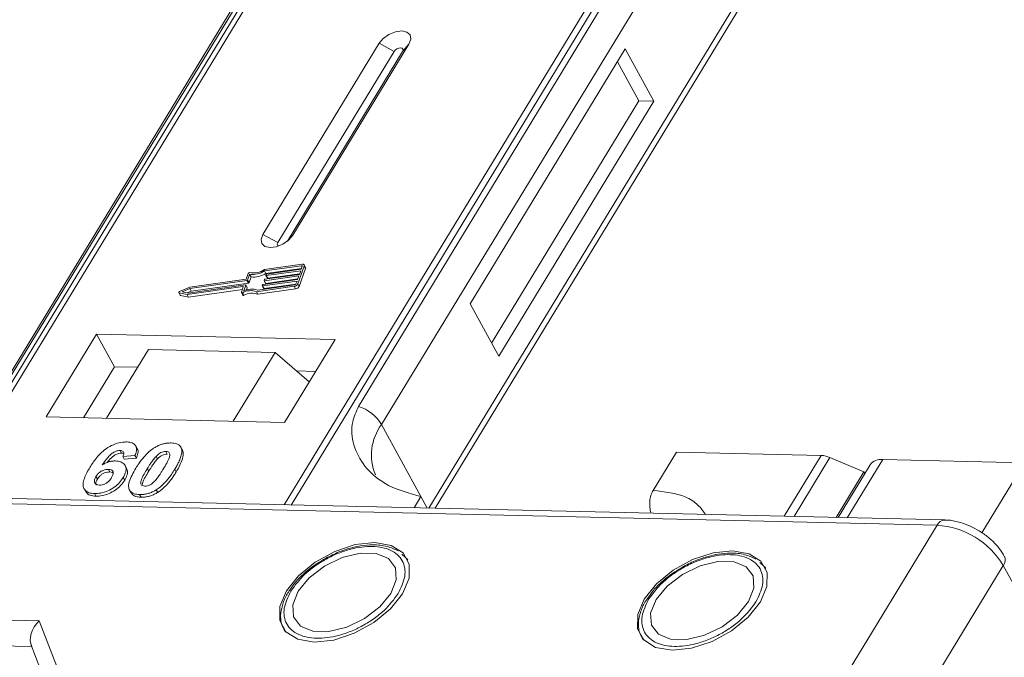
# Model space of a CAD drawing. Header units: millimetres. Extents: x 2205 to 3679, y 833 to 1866.
# Tile 83 of 86: x 3475 to 3522, y 1624 to 1655. Entities that reach past the tile are written whole.
import ezdxf

# ---------------------------------------------------------------- set-up
doc = ezdxf.new("R2010")
doc.units = ezdxf.units.MM

msp = doc.modelspace()

# ---------------------------------------------------------------- linework, layer by layer
at = {"color": 7, "linetype": 'Continuous', "lineweight": 15}
for p, q in [((3492.694, 1667.712), (3470.905, 1631.902)), ((3471.174, 1631.896), (3492.98, 1667.733)), ((3509.197, 1667.361), (3487.391, 1631.524)), ((3487.723, 1631.516), (3509.513, 1667.326)), ((3473.571, 1636.667), (3488.884, 1661.832)), ((3488.669, 1661.646), (3473.356, 1636.48)), ((3506.288, 1661.433), (3490.975, 1636.267)), ((3492.083, 1635.39), (3507.396, 1660.556)), ((3509.637, 1656.458), (3494.368, 1631.364)), ((3494.665, 1631.357), (3509.671, 1656.017)), ((3491.967, 1653.753), (3486.364, 1644.546)), ((3487.801, 1644.513), (3493.403, 1653.72)), ((3491.967, 1653.753), (3492.687, 1653.363)), ((3493.403, 1653.72), (3493.097, 1653.353)), ((3492.687, 1653.363), (3487.085, 1644.156)), ((3487.545, 1644.229), (3493.097, 1653.353)), ((3503.819, 1653.481), (3496.349, 1641.205)), ((3505.198, 1650.959), (3503.819, 1653.481)), ((3504.48, 1650.976), (3503.445, 1652.867)), ((3497.384, 1639.313), (3504.48, 1650.976)), ((3497.729, 1638.683), (3505.198, 1650.959)), ((3505.198, 1650.959), (3504.48, 1650.976)), ((3487.085, 1644.156), (3486.364, 1644.546)), ((3487.801, 1644.513), (3487.612, 1644.287)), ((3488.257, 1643.112), (3486.441, 1642.855)), ((3488.232, 1643.042), (3486.444, 1642.788)), ((3486.513, 1642.662), (3486.444, 1642.788)), ((3486.513, 1642.662), (3488.226, 1642.905)), ((3488.188, 1642.8), (3486.528, 1642.564)), ((3486.554, 1642.635), (3488.214, 1642.871)), ((3488.051, 1642.174), (3488.356, 1643.026)), ((3488.12, 1642.048), (3488.425, 1642.9)), ((3488.125, 1642.622), (3488.188, 1642.8)), ((3488.214, 1642.871), (3488.265, 1643.013)), ((3488.258, 1642.994), (3488.232, 1643.042)), ((3488.424, 1642.954), (3488.355, 1643.081)), ((3488.356, 1643.026), (3488.425, 1642.9)), ((3485.599, 1642.331), (3482.84, 1641.939)), ((3485.556, 1642.392), (3482.847, 1642.008)), ((3485.655, 1642.667), (3485.556, 1642.392)), ((3485.668, 1642.205), (3485.599, 1642.331)), ((3485.727, 1642.626), (3485.629, 1642.352)), ((3485.698, 1642.226), (3485.629, 1642.352)), ((3485.698, 1642.226), (3485.796, 1642.5)), ((3485.796, 1642.5), (3485.727, 1642.626)), ((3486.375, 1642.138), (3488.035, 1642.374)), ((3486.422, 1642.33), (3486.435, 1642.366)), ((3486.423, 1642.321), (3486.492, 1642.195)), ((3488.099, 1642.552), (3486.439, 1642.316)), ((3486.508, 1642.19), (3486.439, 1642.316)), ((3486.464, 1642.387), (3488.125, 1642.622)), ((3486.508, 1642.19), (3488.048, 1642.408)), ((3486.512, 1642.579), (3486.524, 1642.614)), ((3486.512, 1642.569), (3486.581, 1642.443)), ((3486.597, 1642.438), (3486.528, 1642.564)), ((3486.597, 1642.438), (3488.137, 1642.657)), ((3488.035, 1642.374), (3488.099, 1642.552)), ((3482.847, 1642.008), (3482.355, 1641.801)), ((3482.84, 1641.939), (3482.478, 1641.787)), ((3482.719, 1641.653), (3485.406, 1642.035)), ((3482.764, 1641.727), (3485.523, 1642.118)), ((3482.788, 1641.527), (3485.377, 1641.895)), ((3482.909, 1641.813), (3482.84, 1641.939)), ((3482.909, 1641.813), (3485.668, 1642.205)), ((3485.422, 1642.02), (3485.33, 1641.763)), ((3485.419, 1642.011), (3485.406, 1642.035)), ((3485.539, 1642.104), (3485.441, 1641.83)), ((3485.608, 1641.987), (3485.539, 1642.113)), ((3485.608, 1641.978), (3485.539, 1642.104)), ((3485.571, 1641.873), (3485.608, 1641.978)), ((3486.059, 1641.791), (3487.875, 1642.049)), ((3486.113, 1641.866), (3487.9, 1642.119)), ((3486.128, 1641.665), (3487.944, 1641.922)), ((3486.333, 1642.082), (3486.346, 1642.118)), ((3486.333, 1642.073), (3486.402, 1641.947)), ((3488.01, 1642.303), (3486.35, 1642.068)), ((3486.419, 1641.941), (3486.35, 1642.068)), ((3486.419, 1641.941), (3487.959, 1642.16)), ((3487.875, 1642.049), (3487.944, 1641.922)), ((3487.959, 1642.161), (3488.01, 1642.303)), ((3488.12, 1642.048), (3488.051, 1642.174)), ((3482.316, 1641.746), (3482.385, 1641.62)), ((3482.332, 1641.735), (3482.719, 1641.653)), ((3482.401, 1641.609), (3482.332, 1641.735)), ((3482.401, 1641.609), (3482.788, 1641.527)), ((3482.478, 1641.787), (3482.764, 1641.727)), ((3482.788, 1641.527), (3482.719, 1641.653)), ((3482.723, 1641.735), (3482.909, 1641.813)), ((3485.331, 1641.745), (3485.4, 1641.619)), ((3485.453, 1641.615), (3485.384, 1641.741)), ((3486.128, 1641.665), (3486.059, 1641.791)), ((3496.349, 1641.205), (3497.729, 1638.683)), ((3478.348, 1639.751), (3475.921, 1635.761)), ((3489.841, 1639.487), (3478.348, 1639.751)), ((3478.348, 1639.751), (3479.21, 1638.175)), ((3487.414, 1635.497), (3489.841, 1639.487)), ((3478.83, 1635.694), (3480.847, 1639.009)), ((3486.952, 1638.869), (3480.847, 1639.009)), ((3486.952, 1638.869), (3484.935, 1635.554)), ((3488.597, 1637.442), (3486.952, 1638.869)), ((3479.21, 1638.175), (3477.717, 1635.72)), ((3480.324, 1638.149), (3479.21, 1638.175)), ((3488.907, 1637.952), (3487.984, 1637.974)), ((3475.921, 1635.761), (3487.414, 1635.497)), ((3492.083, 1635.39), (3493.979, 1631.924)), ((3480.308, 1634.232), (3480.239, 1634.359)), ((3482.369, 1634.355), (3482.363, 1634.366)), ((3479.485, 1634.144), (3479.554, 1634.018)), ((3480.203, 1633.893), (3479.619, 1633.854)), ((3479.619, 1633.854), (3479.688, 1633.728)), ((3480.203, 1633.893), (3480.272, 1633.767)), ((3481.286, 1633.734), (3481.217, 1633.86)), ((3481.689, 1634.094), (3481.758, 1633.968)), ((3482.442, 1634.235), (3482.511, 1634.109)), ((3505.165, 1632.222), (3506.285, 1634.063)), ((3506.285, 1634.063), (3513.269, 1633.903)), ((3513.269, 1633.903), (3511.485, 1630.971)), ((3513.688, 1633.805), (3511.957, 1630.96)), ((3513.688, 1633.805), (3515.319, 1633.109)), ((3479.688, 1633.728), (3480.272, 1633.767)), ((3479.798, 1633.286), (3479.729, 1633.412)), ((3515.621, 1633.451), (3514.075, 1630.912)), ((3516.231, 1633.711), (3514.522, 1630.901)), ((3516.231, 1633.711), (3523.055, 1633.554)), ((3523.055, 1633.554), (3521.002, 1630.18)), ((3478.322, 1632.887), (3478.391, 1632.761)), ((3478.92, 1633.232), (3478.989, 1633.106)), ((3479.641, 1632.846), (3479.71, 1632.72)), ((3480.794, 1633.267), (3480.863, 1633.141)), ((3482.12, 1633.237), (3482.189, 1633.111)), ((3513.983, 1630.914), (3515.319, 1633.109)), ((3515.363, 1633.028), (3515.319, 1633.109)), ((3453.484, 1632.044), (3518.85, 1630.544)), ((3519.215, 1630.794), (3453.849, 1632.294)), ((3477.756, 1632.296), (3477.825, 1632.17)), ((3478.25, 1632.066), (3478.319, 1631.94)), ((3479.944, 1632.23), (3480.013, 1632.104)), ((3480.425, 1632.016), (3480.494, 1631.89)), ((3481.231, 1632.251), (3481.3, 1632.124)), ((3493.979, 1631.924), (3493.649, 1631.38)), ((3493.979, 1631.924), (3494.284, 1631.366)), ((3518.85, 1630.544), (3514.181, 1622.872)), ((3493.257, 1628.97), (3493.061, 1629.145)), ((3493.287, 1628.951), (3493.355, 1628.86)), ((3510.497, 1628.575), (3510.3, 1628.75)), ((3510.527, 1628.555), (3510.595, 1628.464)), ((3517.371, 1620.931), (3522.039, 1628.604)), ((3522.039, 1628.604), (3543.077, 1590.15)), ((3487.761, 1627.556), (3487.654, 1627.404)), ((3505.001, 1627.16), (3504.893, 1627.009)), ((3475.593, 1625.936), (3464.893, 1626.181)), ((3476.441, 1623.738), (3475.593, 1625.936)), ((3464.061, 1624.955), (3475.229, 1624.699)), ((3475.201, 1624.77), (3475.965, 1622.791))]:
    msp.add_line(p, q, dxfattribs=at)
at = {"color": 7, "linetype": 'Continuous', "lineweight": 15, "flags": 128}
for points in [[(3493.403, 1653.72), (3493.491, 1653.956), (3493.457, 1654.159), (3493.305, 1654.297), (3493.058, 1654.35), (3492.755, 1654.31), (3492.441, 1654.182), (3492.164, 1653.986), (3491.967, 1653.753)], [(3493.097, 1653.353), (3493.122, 1653.421), (3493.112, 1653.478), (3493.068, 1653.518), (3492.998, 1653.533), (3492.912, 1653.522), (3492.822, 1653.485), (3492.743, 1653.429), (3492.687, 1653.363)], [(3486.364, 1644.546), (3486.276, 1644.31), (3486.311, 1644.107), (3486.463, 1643.969), (3486.709, 1643.916), (3487.012, 1643.956), (3487.326, 1644.084), (3487.603, 1644.279), (3487.801, 1644.513)], [(3487.085, 1644.156), (3487.06, 1644.089), (3487.07, 1644.031), (3487.113, 1643.991), (3487.117, 1643.989)], [(3488.265, 1643.013), (3488.266, 1643.019), (3488.266, 1643.026), (3488.264, 1643.031), (3488.26, 1643.036), (3488.255, 1643.039), (3488.248, 1643.041), (3488.24, 1643.042), (3488.232, 1643.042)], [(3488.257, 1643.112), (3488.283, 1643.114), (3488.307, 1643.112), (3488.327, 1643.105), (3488.343, 1643.095), (3488.354, 1643.081), (3488.361, 1643.065), (3488.361, 1643.046), (3488.356, 1643.026)], [(3486.439, 1642.316), (3486.435, 1642.316), (3486.431, 1642.316), (3486.427, 1642.317), (3486.425, 1642.319), (3486.423, 1642.321), (3486.422, 1642.324), (3486.422, 1642.327), (3486.422, 1642.33)], [(3486.528, 1642.564), (3486.524, 1642.564), (3486.52, 1642.564), (3486.516, 1642.565), (3486.514, 1642.567), (3486.512, 1642.569), (3486.511, 1642.572), (3486.511, 1642.575), (3486.512, 1642.579)], [(3485.406, 1642.035), (3485.41, 1642.035), (3485.414, 1642.034), (3485.418, 1642.033), (3485.42, 1642.032), (3485.422, 1642.029), (3485.423, 1642.027), (3485.423, 1642.023), (3485.422, 1642.02)], [(3485.523, 1642.118), (3485.527, 1642.119), (3485.531, 1642.118), (3485.535, 1642.117), (3485.537, 1642.116), (3485.539, 1642.113), (3485.54, 1642.111), (3485.54, 1642.107), (3485.539, 1642.104)], [(3486.35, 1642.068), (3486.345, 1642.067), (3486.341, 1642.068), (3486.338, 1642.069), (3486.335, 1642.07), (3486.334, 1642.073), (3486.332, 1642.076), (3486.332, 1642.079), (3486.333, 1642.082)], [(3482.332, 1641.735), (3482.322, 1641.739), (3482.316, 1641.745), (3482.314, 1641.754), (3482.315, 1641.764), (3482.321, 1641.774), (3482.33, 1641.785), (3482.342, 1641.794), (3482.355, 1641.801)], [(3485.384, 1641.741), (3485.372, 1641.736), (3485.361, 1641.734), (3485.35, 1641.734), (3485.341, 1641.736), (3485.334, 1641.741), (3485.33, 1641.747), (3485.328, 1641.755), (3485.33, 1641.763)], [(3485.4, 1641.619), (3485.403, 1641.615), (3485.41, 1641.61), (3485.419, 1641.608), (3485.43, 1641.608), (3485.441, 1641.61), (3485.453, 1641.615)], [(3488.841, 1624.916), (3489.778, 1625.013), (3490.765, 1625.335), (3491.707, 1625.851), (3492.511, 1626.509), (3493.099, 1627.245), (3493.412, 1627.988), (3493.42, 1628.665), (3493.122, 1629.208), (3492.548, 1629.566), (3491.754, 1629.703), (3490.817, 1629.606), (3489.829, 1629.284), (3488.887, 1628.769), (3488.083, 1628.11), (3487.496, 1627.374), (3487.183, 1626.631), (3487.175, 1625.955), (3487.472, 1625.411), (3488.046, 1625.053), (3488.841, 1624.916)], [(3488.07, 1627.361), (3487.809, 1626.707), (3487.847, 1626.126), (3488.181, 1625.687), (3488.77, 1625.445), (3489.544, 1625.427), (3490.408, 1625.636), (3491.259, 1626.047), (3491.994, 1626.611), (3492.524, 1627.259), (3492.786, 1627.912), (3492.747, 1628.494), (3492.413, 1628.932), (3491.824, 1629.175), (3491.051, 1629.192), (3490.186, 1628.983), (3489.336, 1628.572), (3488.601, 1628.008), (3488.07, 1627.361)], [(3506.08, 1624.52), (3507.017, 1624.618), (3508.005, 1624.94), (3508.947, 1625.455), (3509.751, 1626.113), (3510.338, 1626.85), (3510.651, 1627.593), (3510.659, 1628.269), (3510.362, 1628.813), (3509.788, 1629.171), (3508.993, 1629.308), (3508.056, 1629.211), (3507.068, 1628.888), (3506.126, 1628.373), (3505.322, 1627.715), (3504.735, 1626.978), (3504.422, 1626.235), (3504.414, 1625.559), (3504.712, 1625.015), (3505.286, 1624.657), (3506.08, 1624.52)], [(3505.31, 1626.965), (3505.048, 1626.311), (3505.087, 1625.73), (3505.421, 1625.292), (3506.01, 1625.049), (3506.783, 1625.031), (3507.647, 1625.241), (3508.498, 1625.652), (3509.233, 1626.215), (3509.763, 1626.863), (3510.025, 1627.517), (3509.987, 1628.098), (3509.653, 1628.536), (3509.063, 1628.779), (3508.29, 1628.797), (3507.426, 1628.587), (3506.575, 1628.176), (3505.84, 1627.613), (3505.31, 1626.965)]]:
    msp.add_lwpolyline(points, dxfattribs=at)
at = {"color": 7, "linetype": 'Continuous', "lineweight": 15}
for centre, radius, start, end in [((3485.841, 1643.794), 1.173, 264.4424, 300.9301), ((3485.898, 1643.692), 0.998, 260.3986, 302.9491), ((3488.365, 1642.925), 0.0661, 336.9348, 26.0002), ((3485.594, 1642.369), 0.0381, 277.4207, 333.8527), ((3485.721, 1642.635), 0.0736, 81.7629, 154.647), ((3485.91, 1643.668), 1.173, 264.4424, 300.9301), ((3486.469, 1642.349), 0.0381, 97.4207, 153.8527), ((3486.558, 1642.597), 0.0381, 97.4207, 153.8527), ((3486.593, 1642.452), 0.0149, 216.6597, 287.1115), ((3485.776, 1641.022), 0.819, 69.8549, 118.6145), ((3485.822, 1641.006), 0.907, 71.2927, 114.8085), ((3485.598, 1641.982), 0.011, 336.9348, 26.0002), ((3485.663, 1642.243), 0.0381, 277.4207, 333.8527), ((3486.38, 1642.101), 0.0381, 97.4207, 153.8527), ((3486.414, 1641.956), 0.0149, 216.6597, 287.1115), ((3486.503, 1642.204), 0.0149, 216.6597, 287.1115), ((3487.846, 1642.275), 0.229, 277.4207, 333.8527), ((3487.891, 1642.195), 0.0762, 277.4207, 333.8527), ((3487.914, 1642.149), 0.229, 277.4207, 333.8527), ((3482.403, 1641.63), 0.0212, 210.2186, 262.8226), ((3485.845, 1640.896), 0.819, 69.8549, 118.6145), ((3490.333, 1634.318), 2.052, 31.4947, 71.765), ((3494.028, 1633.927), 2.434, 143.0587, 202.974), ((3513.219, 1632.75), 1.154, 66.0507, 87.522), ((3516.151, 1633.051), 0.664, 83.0653, 142.99), ((3519.235, 1630.372), 0.422, 92.683, 155.9406), ((3518.572, 1626.497), 4.057, 31.2883, 86.0774), ((3521.698, 1628.868), 0.432, 322.3041, 24.4947)]:
    msp.add_arc(centre, radius, start, end, dxfattribs=at)
msp.add_ellipse((3475.938, 1625.305), major_axis=(0.549, 0.781), ratio=0.715737, start_param=1.232087, end_param=2.802883, dxfattribs=at)
for points, knots in [([(3490.975, 1636.267), (3490.863, 1636.021), (3490.579, 1635.391), (3490.688, 1634.374), (3491.245, 1633.299), (3492.336, 1632.38), (3493.433, 1632.075), (3493.979, 1631.924)], [0, 0, 0, 0, 0.125713, 0.321276, 0.524466, 0.763484, 1, 1, 1, 1]), ([(3478.021, 1633.315), (3478.073, 1633.396), (3478.229, 1633.643), (3478.502, 1633.982), (3478.892, 1634.29), (3479.254, 1634.47), (3479.571, 1634.548), (3479.743, 1634.551), (3479.805, 1634.552)], [0, 0, 0, 0, 0.142337, 0.429127, 0.589943, 0.751205, 0.909895, 1, 1, 1, 1]), ([(3479.805, 1634.552), (3479.898, 1634.543), (3480.068, 1634.527), (3480.224, 1634.409), (3480.294, 1634.235), (3480.266, 1634.051), (3480.217, 1633.928), (3480.203, 1633.893)], [0, 0, 0, 0, 0.2426908, 0.4390024, 0.635006, 0.8950587, 1, 1, 1, 1]), ([(3480.244, 1633.285), (3480.296, 1633.367), (3480.413, 1633.553), (3480.662, 1633.875), (3480.92, 1634.131), (3481.11, 1634.255), (3481.131, 1634.269)], [0, 0, 0, 0, 0.237381, 0.538918, 0.949082, 1, 1, 1, 1]), ([(3481.131, 1634.269), (3481.182, 1634.299), (3481.285, 1634.36), (3481.449, 1634.428), (3481.615, 1634.476), (3481.751, 1634.496), (3481.858, 1634.503), (3481.911, 1634.503), (3481.938, 1634.503)], [0, 0, 0, 0, 0.193776, 0.3936, 0.587864, 0.788908, 0.894169, 1, 1, 1, 1]), ([(3481.938, 1634.503), (3481.985, 1634.5), (3482.08, 1634.495), (3482.206, 1634.465), (3482.314, 1634.415), (3482.381, 1634.351), (3482.421, 1634.289), (3482.435, 1634.254), (3482.442, 1634.235)], [0, 0, 0, 0, 0.192627, 0.388684, 0.582013, 0.783201, 0.891038, 1, 1, 1, 1]), ([(3479.485, 1634.144), (3479.444, 1634.142), (3479.362, 1634.137), (3479.215, 1634.078), (3479.049, 1633.975), (3478.836, 1633.754), (3478.707, 1633.57), (3478.618, 1633.445)], [0, 0, 0, 0, 0.112049, 0.22438, 0.370115, 0.570276, 1, 1, 1, 1]), ([(3478.864, 1633.563), (3478.864, 1633.563), (3478.92, 1633.64), (3479.024, 1633.76), (3479.201, 1633.906), (3479.352, 1633.984), (3479.474, 1634.016), (3479.531, 1634.018), (3479.554, 1634.018)], [0, 0, 0, 0, 0.000071, 0.368569, 0.571075, 0.774891, 0.911654, 1, 1, 1, 1]), ([(3479.619, 1633.854), (3479.639, 1633.902), (3479.671, 1633.977), (3479.66, 1634.067), (3479.614, 1634.118), (3479.549, 1634.14), (3479.503, 1634.143), (3479.485, 1634.144)], [0, 0, 0, 0, 0.33384, 0.524547, 0.716372, 0.891824, 1, 1, 1, 1]), ([(3479.554, 1634.018), (3479.593, 1634.017), (3479.636, 1634.015), (3479.661, 1633.996), (3479.663, 1633.994)], [0, 0, 0, 0, 0.900108, 1, 1, 1, 1]), ([(3480.272, 1633.767), (3480.3, 1633.847), (3480.354, 1634.007), (3480.361, 1634.174), (3480.307, 1634.227), (3480.304, 1634.23)], [0, 0, 0, 0, 0.481785, 0.969308, 1, 1, 1, 1]), ([(3480.794, 1633.267), (3480.819, 1633.308), (3480.87, 1633.39), (3480.941, 1633.501), (3481.009, 1633.6), (3481.072, 1633.687), (3481.139, 1633.775), (3481.191, 1633.832), (3481.217, 1633.86)], [0, 0, 0, 0, 0.20527, 0.410616, 0.557148, 0.703844, 0.851475, 1, 1, 1, 1]), ([(3481.217, 1633.86), (3481.26, 1633.902), (3481.329, 1633.97), (3481.454, 1634.046), (3481.567, 1634.085), (3481.645, 1634.093), (3481.684, 1634.094), (3481.689, 1634.094)], [0, 0, 0, 0, 0.334804, 0.542561, 0.750382, 0.970721, 1, 1, 1, 1]), ([(3481.286, 1633.734), (3481.329, 1633.776), (3481.398, 1633.844), (3481.523, 1633.92), (3481.636, 1633.958), (3481.714, 1633.967), (3481.753, 1633.968), (3481.758, 1633.968)], [0, 0, 0, 0, 0.334804, 0.542561, 0.750382, 0.970721, 1, 1, 1, 1]), ([(3481.689, 1634.094), (3481.728, 1634.089), (3481.797, 1634.081), (3481.861, 1634.033), (3481.888, 1633.945), (3481.858, 1633.777), (3481.736, 1633.533), (3481.624, 1633.345), (3481.567, 1633.25)], [0, 0, 0, 0, 0.1056461, 0.1862213, 0.267042, 0.4315406, 0.7127076, 1, 1, 1, 1]), ([(3482.442, 1634.235), (3482.45, 1634.202), (3482.466, 1634.133), (3482.455, 1633.989), (3482.409, 1633.806), (3482.321, 1633.602), (3482.223, 1633.412), (3482.155, 1633.295), (3482.12, 1633.237)], [0, 0, 0, 0, 0.118432, 0.239329, 0.449434, 0.664178, 0.83182, 1, 1, 1, 1]), ([(3482.189, 1633.111), (3482.237, 1633.193), (3482.345, 1633.376), (3482.481, 1633.677), (3482.549, 1633.939), (3482.518, 1634.074), (3482.511, 1634.109)], [0, 0, 0, 0, 0.236775, 0.527928, 0.878334, 1, 1, 1, 1]), ([(3482.511, 1634.109), (3482.499, 1634.142), (3482.48, 1634.19), (3482.441, 1634.225), (3482.428, 1634.237)], [0, 0, 0, 0, 0.667997, 1, 1, 1, 1]), ([(3478.25, 1632.066), (3478.157, 1632.075), (3477.97, 1632.092), (3477.787, 1632.222), (3477.691, 1632.414), (3477.719, 1632.747), (3477.87, 1633.061), (3478, 1633.279), (3478.021, 1633.315)], [0, 0, 0, 0, 0.148269, 0.297647, 0.442421, 0.607851, 0.935658, 1, 1, 1, 1]), ([(3478.618, 1633.445), (3478.67, 1633.474), (3478.774, 1633.533), (3478.913, 1633.586), (3479.023, 1633.615), (3479.104, 1633.63), (3479.185, 1633.638), (3479.237, 1633.639), (3479.263, 1633.639)], [0, 0, 0, 0, 0.243654, 0.49576, 0.617892, 0.741503, 0.870025, 1, 1, 1, 1]), ([(3479.263, 1633.639), (3479.355, 1633.629), (3479.542, 1633.609), (3479.711, 1633.471), (3479.79, 1633.282), (3479.759, 1633.063), (3479.677, 1632.913), (3479.641, 1632.846)], [0, 0, 0, 0, 0.210216, 0.421975, 0.620016, 0.831037, 1, 1, 1, 1]), ([(3480.863, 1633.141), (3480.888, 1633.182), (3480.939, 1633.264), (3481.01, 1633.375), (3481.078, 1633.474), (3481.141, 1633.561), (3481.208, 1633.649), (3481.26, 1633.706), (3481.286, 1633.734)], [0, 0, 0, 0, 0.20527, 0.4106157, 0.5571475, 0.7038444, 0.8514751, 1, 1, 1, 1]), ([(3478.488, 1632.476), (3478.442, 1632.481), (3478.349, 1632.492), (3478.267, 1632.567), (3478.235, 1632.665), (3478.261, 1632.778), (3478.302, 1632.852), (3478.322, 1632.887)], [0, 0, 0, 0, 0.207905, 0.419981, 0.630626, 0.821735, 1, 1, 1, 1]), ([(3479.641, 1632.846), (3479.585, 1632.764), (3479.473, 1632.598), (3479.212, 1632.367), (3478.895, 1632.188), (3478.555, 1632.077), (3478.352, 1632.07), (3478.25, 1632.066)], [0, 0, 0, 0, 0.197831, 0.3973, 0.59891, 0.798741, 1, 1, 1, 1]), ([(3478.322, 1632.887), (3478.356, 1632.938), (3478.412, 1633.021), (3478.541, 1633.124), (3478.67, 1633.188), (3478.802, 1633.228), (3478.882, 1633.231), (3478.92, 1633.232)], [0, 0, 0, 0, 0.2767209, 0.4568705, 0.6370074, 0.8240683, 1, 1, 1, 1]), ([(3478.391, 1632.761), (3478.425, 1632.812), (3478.481, 1632.895), (3478.61, 1632.998), (3478.739, 1633.062), (3478.871, 1633.102), (3478.951, 1633.104), (3478.989, 1633.106)], [0, 0, 0, 0, 0.276721, 0.45687, 0.637007, 0.824068, 1, 1, 1, 1]), ([(3479.074, 1632.835), (3479.039, 1632.782), (3478.983, 1632.698), (3478.863, 1632.589), (3478.744, 1632.524), (3478.613, 1632.481), (3478.532, 1632.477), (3478.488, 1632.476)], [0, 0, 0, 0, 0.2886974, 0.4635526, 0.6399417, 0.8018084, 1, 1, 1, 1]), ([(3478.92, 1633.232), (3478.967, 1633.227), (3479.053, 1633.219), (3479.133, 1633.159), (3479.168, 1633.074), (3479.144, 1632.959), (3479.098, 1632.878), (3479.074, 1632.835)], [0, 0, 0, 0, 0.213757, 0.394944, 0.576585, 0.777311, 1, 1, 1, 1]), ([(3478.989, 1633.106), (3479.038, 1633.103), (3479.106, 1633.099), (3479.144, 1633.066), (3479.155, 1633.057)], [0, 0, 0, 0, 0.715718, 1, 1, 1, 1]), ([(3479.71, 1632.72), (3479.753, 1632.802), (3479.84, 1632.968), (3479.86, 1633.166), (3479.804, 1633.252), (3479.787, 1633.28)], [0, 0, 0, 0, 0.401791, 0.807526, 1, 1, 1, 1]), ([(3480.425, 1632.016), (3480.331, 1632.025), (3480.144, 1632.042), (3479.964, 1632.169), (3479.874, 1632.367), (3479.934, 1632.745), (3480.118, 1633.065), (3480.244, 1633.285)], [0, 0, 0, 0, 0.147528, 0.296569, 0.43214, 0.608737, 1, 1, 1, 1]), ([(3480.674, 1632.425), (3480.628, 1632.431), (3480.554, 1632.441), (3480.493, 1632.496), (3480.476, 1632.591), (3480.51, 1632.759), (3480.635, 1632.999), (3480.741, 1633.177), (3480.794, 1633.267)], [0, 0, 0, 0, 0.125351, 0.202197, 0.279182, 0.459742, 0.727968, 1, 1, 1, 1]), ([(3480.565, 1632.51), (3480.569, 1632.541), (3480.583, 1632.656), (3480.707, 1632.873), (3480.811, 1633.052), (3480.863, 1633.141)], [0, 0, 0, 0, 0.159501, 0.57679, 1, 1, 1, 1]), ([(3481.567, 1633.25), (3481.542, 1633.209), (3481.492, 1633.127), (3481.42, 1633.016), (3481.353, 1632.917), (3481.29, 1632.831), (3481.223, 1632.744), (3481.171, 1632.687), (3481.146, 1632.659)], [0, 0, 0, 0, 0.205942, 0.411959, 0.558149, 0.704502, 0.851801, 1, 1, 1, 1]), ([(3482.12, 1633.237), (3482.068, 1633.155), (3481.952, 1632.969), (3481.707, 1632.651), (3481.45, 1632.394), (3481.259, 1632.269), (3481.231, 1632.251)], [0, 0, 0, 0, 0.236629, 0.537361, 0.932986, 1, 1, 1, 1]), ([(3481.3, 1632.124), (3481.349, 1632.157), (3481.447, 1632.223), (3481.611, 1632.364), (3481.786, 1632.545), (3481.948, 1632.748), (3482.081, 1632.938), (3482.153, 1633.053), (3482.189, 1633.111)], [0, 0, 0, 0, 0.11827, 0.23888, 0.450732, 0.667209, 0.83334, 1, 1, 1, 1]), ([(3478.336, 1632.472), (3478.326, 1632.496), (3478.303, 1632.548), (3478.331, 1632.653), (3478.371, 1632.726), (3478.391, 1632.761)], [0, 0, 0, 0, 0.296139, 0.660307, 1, 1, 1, 1]), ([(3478.319, 1631.94), (3478.42, 1631.943), (3478.621, 1631.95), (3478.951, 1632.057), (3479.262, 1632.229), (3479.531, 1632.458), (3479.649, 1632.631), (3479.71, 1632.72)], [0, 0, 0, 0, 0.198208, 0.398397, 0.584963, 0.787074, 1, 1, 1, 1]), ([(3481.146, 1632.659), (3481.103, 1632.617), (3481.034, 1632.549), (3480.91, 1632.474), (3480.798, 1632.435), (3480.72, 1632.426), (3480.68, 1632.425), (3480.674, 1632.425)], [0, 0, 0, 0, 0.333678, 0.540413, 0.747264, 0.961209, 1, 1, 1, 1]), ([(3477.836, 1632.176), (3477.864, 1632.129), (3477.931, 1632.019), (3478.122, 1631.952), (3478.271, 1631.943), (3478.319, 1631.94)], [0, 0, 0, 0, 0.338595, 0.784132, 1, 1, 1, 1]), ([(3480.025, 1632.111), (3480.046, 1632.073), (3480.099, 1631.975), (3480.277, 1631.906), (3480.432, 1631.895), (3480.494, 1631.89)], [0, 0, 0, 0, 0.275409, 0.710365, 1, 1, 1, 1]), ([(3481.231, 1632.251), (3481.181, 1632.22), (3481.078, 1632.159), (3480.914, 1632.091), (3480.747, 1632.043), (3480.611, 1632.023), (3480.504, 1632.016), (3480.451, 1632.016), (3480.425, 1632.016)], [0, 0, 0, 0, 0.193769, 0.393564, 0.587886, 0.789131, 0.894283, 1, 1, 1, 1]), ([(3480.494, 1631.89), (3480.543, 1631.89), (3480.641, 1631.891), (3480.799, 1631.914), (3480.965, 1631.959), (3481.106, 1632.016), (3481.218, 1632.074), (3481.273, 1632.108), (3481.3, 1632.124)], [0, 0, 0, 0, 0.193594, 0.390501, 0.584817, 0.78683, 0.892868, 1, 1, 1, 1]), ([(3505.165, 1632.222), (3505.127, 1632.146), (3505.05, 1631.994), (3504.997, 1631.701), (3505.002, 1631.405), (3505.037, 1631.204), (3505.073, 1631.122), (3505.075, 1631.118)], [0, 0, 0, 0, 0.246585, 0.493169, 0.739754, 0.986338, 1, 1, 1, 1]), ([(3507.69, 1631.058), (3507.579, 1631.217), (3507.339, 1631.558), (3506.567, 1632.049), (3505.717, 1632.154), (3505.165, 1632.222)], [0, 0, 0, 0, 0.232888, 0.501331, 1, 1, 1, 1]), ([(3520.87, 1630.273), (3520.606, 1630.413), (3520.241, 1630.607), (3519.685, 1630.747), (3519.395, 1630.806), (3519.221, 1630.792), (3519.215, 1630.792)], [0, 0, 0, 0, 0.488444, 0.677599, 0.988653, 1, 1, 1, 1]), ([(3522.079, 1629.04), (3522.044, 1629.11), (3521.946, 1629.307), (3521.687, 1629.618), (3521.324, 1629.972), (3521.022, 1630.173), (3520.87, 1630.273)], [0, 0, 0, 0, 0.143955, 0.402623, 0.700319, 1, 1, 1, 1]), ([(3487.711, 1627.369), (3487.915, 1627.646), (3488.23, 1628.074), (3488.865, 1628.581), (3489.413, 1628.925), (3489.999, 1629.203), (3490.764, 1629.455), (3491.674, 1629.573), (3492.419, 1629.418), (3492.859, 1629.137), (3493.096, 1628.841), (3493.216, 1628.482), (3493.225, 1627.959), (3493.017, 1627.529), (3492.883, 1627.25)], [0, 0, 0, 0, 0.119721, 0.184837, 0.25, 0.315115, 0.380279, 0.5, 0.619721, 0.684837, 0.75, 0.815115, 0.880279, 1, 1, 1, 1]), ([(3492.881, 1629.305), (3492.71, 1629.386), (3492.353, 1629.555), (3491.718, 1629.614), (3491.113, 1629.564), (3490.562, 1629.443), (3489.995, 1629.257), (3489.607, 1629.062), (3489.396, 1628.957)], [0, 0, 0, 0, 0.19129, 0.397064, 0.559818, 0.686756, 0.830295, 1, 1, 1, 1]), ([(3504.951, 1626.973), (3505.154, 1627.25), (3505.469, 1627.678), (3506.104, 1628.186), (3506.652, 1628.529), (3507.239, 1628.807), (3508.003, 1629.06), (3508.914, 1629.177), (3509.658, 1629.022), (3510.099, 1628.742), (3510.335, 1628.445), (3510.456, 1628.086), (3510.464, 1627.564), (3510.257, 1627.133), (3510.122, 1626.855)], [0, 0, 0, 0, 0.119721, 0.184837, 0.25, 0.315115, 0.380279, 0.5, 0.619721, 0.684837, 0.75, 0.815115, 0.880279, 1, 1, 1, 1]), ([(3510.121, 1628.91), (3509.949, 1628.991), (3509.592, 1629.159), (3508.958, 1629.219), (3508.352, 1629.168), (3507.802, 1629.047), (3507.235, 1628.862), (3506.846, 1628.667), (3506.636, 1628.561)], [0, 0, 0, 0, 0.19129, 0.397064, 0.559818, 0.686756, 0.830295, 1, 1, 1, 1]), ([(3489.396, 1628.957), (3489.115, 1628.785), (3488.721, 1628.546), (3488.236, 1628.12), (3487.948, 1627.831), (3487.803, 1627.618), (3487.761, 1627.556)], [0, 0, 0, 0, 0.431946, 0.604262, 0.884419, 1, 1, 1, 1]), ([(3506.636, 1628.561), (3506.354, 1628.39), (3505.96, 1628.15), (3505.476, 1627.724), (3505.188, 1627.436), (3505.043, 1627.222), (3505.001, 1627.16)], [0, 0, 0, 0, 0.431946, 0.604262, 0.884419, 1, 1, 1, 1]), ([(3487.654, 1627.404), (3487.626, 1627.366), (3487.483, 1627.169), (3487.323, 1626.797), (3487.205, 1626.297), (3487.223, 1625.806), (3487.375, 1625.534), (3487.449, 1625.403)], [0, 0, 0, 0, 0.055607, 0.284691, 0.52115, 0.769695, 1, 1, 1, 1]), ([(3492.883, 1627.25), (3492.679, 1626.973), (3492.365, 1626.545), (3491.729, 1626.038), (3491.182, 1625.694), (3490.595, 1625.416), (3489.83, 1625.164), (3488.92, 1625.046), (3488.176, 1625.202), (3487.735, 1625.482), (3487.499, 1625.779), (3487.378, 1626.138), (3487.369, 1626.66), (3487.577, 1627.09), (3487.711, 1627.369)], [0, 0, 0, 0, 0.119721, 0.184837, 0.25, 0.315115, 0.380279, 0.5, 0.619721, 0.684837, 0.75, 0.815115, 0.880279, 1, 1, 1, 1]), ([(3504.893, 1627.009), (3504.865, 1626.97), (3504.722, 1626.774), (3504.563, 1626.401), (3504.444, 1625.901), (3504.463, 1625.41), (3504.615, 1625.139), (3504.688, 1625.008)], [0, 0, 0, 0, 0.055607, 0.284691, 0.52115, 0.769695, 1, 1, 1, 1]), ([(3510.122, 1626.855), (3509.919, 1626.578), (3509.604, 1626.15), (3508.969, 1625.642), (3508.421, 1625.299), (3507.835, 1625.021), (3507.07, 1624.768), (3506.159, 1624.651), (3505.415, 1624.806), (3504.975, 1625.086), (3504.738, 1625.383), (3504.617, 1625.742), (3504.609, 1626.264), (3504.816, 1626.695), (3504.951, 1626.973)], [0, 0, 0, 0, 0.119721, 0.184837, 0.25, 0.315115, 0.380279, 0.5, 0.619721, 0.684837, 0.75, 0.815115, 0.880279, 1, 1, 1, 1]), ([(3450.215, 1625.054), (3451.179, 1624.994), (3453.136, 1624.873), (3456.282, 1624.295), (3459.315, 1623.475), (3462.158, 1622.472), (3464.767, 1621.367), (3467.357, 1620.082), (3470.744, 1618.142), (3473.942, 1615.912), (3476.834, 1613.48), (3479.012, 1611.406), (3481.116, 1609.082), (3483.028, 1606.55), (3484.574, 1604.036), (3485.773, 1601.531), (3486.619, 1599.024), (3487.036, 1596.738), (3487.102, 1594.713), (3486.899, 1592.947), (3486.431, 1591.288), (3485.449, 1589.25), (3483.956, 1587.526), (3482.017, 1586.174), (3480.212, 1585.278), (3478.01, 1584.578), (3475.426, 1584.131), (3473.553, 1584.098), (3472.631, 1584.082)], [0, 0, 0, 0, 0.038862, 0.078912, 0.1200677, 0.1522272, 0.1843815, 0.2172151, 0.2500433, 0.3156185, 0.347778, 0.3799323, 0.4210926, 0.4611415, 0.5, 0.5388632, 0.578912, 0.6200677, 0.6522272, 0.6843815, 0.7172151, 0.7500433, 0.8156185, 0.847778, 0.8799323, 0.9210926, 0.9611404, 1, 1, 1, 1])]:
    msp.add_open_spline(points, degree=3, knots=knots, dxfattribs=at)

doc.saveas('drawing.dxf')
